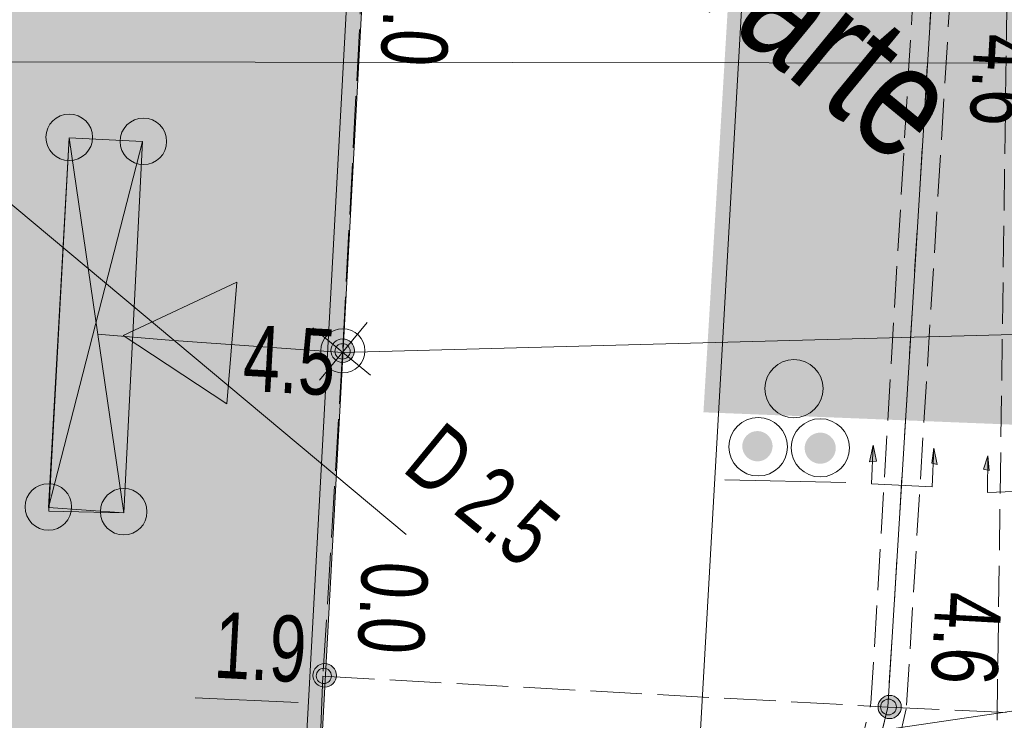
# Model space of a CAD drawing. Header units: metres. Extents: x -740 to 758, y -633 to 854.
# Tile 194 of 256: x -352.16 to -344.2, y 234.36 to 240.02. Entities that reach past the tile are written whole.
import ezdxf

# ---------------------------------------------------------------- set-up
doc = ezdxf.new("R2010")
doc.units = ezdxf.units.M
doc.header["$MEASUREMENT"] = 0
for name, pattern in [('333_125', [0.4576, 0.3328, -0.1248]), ('333_333', [0.6656, 0.3328, -0.3328]), ('416_125', [0.5408, 0.416, -0.1248])]:
    doc.linetypes.add(name, pattern=pattern)
for name, color, linetype in [('Grundkarte.LOVION', 7, 'Continuous'), ('Strom.LOVION', 7, 'Continuous'), ('StromBemass.LOVION', 7, 'Continuous'), ('Telko.LOVION', 7, 'Continuous'), ('ViewBounds.LOVION', 7, 'Continuous')]:
    doc.layers.add(name, color=color, linetype=linetype)
doc.styles.add('ERSTELLTER_STIL_1', font='arial.ttf')

msp = doc.modelspace()

# ---------------------------------------------------------------- hatches: boundary and pattern name
at = {"layer": 'Grundkarte.LOVION', "linetype": 'Continuous', "lineweight": 18}
msp.add_hatch(color=254, dxfattribs=at).paths.add_polyline_path([(-365.906, 264.8289), (-367.3712, 233.5633), (-349.9164, 232.7872), (-348.2113, 264.0171)])
at = {"layer": 'Strom.LOVION', "linetype": 'Continuous', "lineweight": 18}
for color, points in [(34, [(-367.5462, 233.8418), (-349.789, 232.844), (-348.0775, 264.311), (-365.8451, 265.2634)]), (230, [(-312.615, 235.4884), (-345.1069, 262.1926), (-346.6337, 236.847)]), (49, [(-351.6095, 238.9489), (-351.5957, 238.968), (-351.5843, 238.9887), (-351.5757, 239.0107), (-351.5699, 239.0336), (-351.567, 239.057), (-351.5671, 239.0807), (-351.5702, 239.1041), (-351.5761, 239.1269), (-351.5849, 239.1488), (-351.5963, 239.1695), (-351.6102, 239.1886), (-351.6265, 239.2057), (-351.6447, 239.2207), (-351.6647, 239.2333), (-351.6861, 239.2433), (-351.7086, 239.2505), (-351.7318, 239.2549), (-351.7553, 239.2563), (-351.7789, 239.2547), (-351.8021, 239.2502), (-351.8245, 239.2428), (-351.8458, 239.2327), (-351.8657, 239.22), (-351.8839, 239.2049), (-351.9, 239.1876), (-351.9138, 239.1685), (-351.9251, 239.1478), (-351.9337, 239.1258), (-351.9395, 239.1029), (-351.9424, 239.0794), (-351.9423, 239.0558), (-351.9393, 239.0324), (-351.9334, 239.0096), (-351.9246, 238.9876), (-351.9132, 238.967), (-351.8992, 238.9479), (-351.883, 238.9308), (-351.8648, 238.9158), (-351.8448, 238.9032), (-351.8234, 238.8932), (-351.8009, 238.886), (-351.7777, 238.8816), (-351.7541, 238.8802), (-351.7306, 238.8818), (-351.7074, 238.8863), (-351.6849, 238.8937), (-351.6636, 238.9038), (-351.6437, 238.9165), (-351.6256, 238.9316)]), (49, [(-351.0111, 238.9163), (-350.9973, 238.9354), (-350.986, 238.9561), (-350.9774, 238.9781), (-350.9716, 239.0009), (-350.9687, 239.0243), (-350.9688, 239.0479), (-350.9718, 239.0713), (-350.9777, 239.0941), (-350.9865, 239.116), (-350.9979, 239.1366), (-351.0118, 239.1556), (-351.028, 239.1727), (-351.0462, 239.1877), (-351.0662, 239.2003), (-351.0875, 239.2102), (-351.11, 239.2174), (-351.1331, 239.2218), (-351.1567, 239.2232), (-351.1802, 239.2216), (-351.2033, 239.2171), (-351.2257, 239.2098), (-351.247, 239.1997), (-351.2669, 239.187), (-351.285, 239.1719), (-351.3011, 239.1547), (-351.3149, 239.1356), (-351.3261, 239.1149), (-351.3347, 239.0929), (-351.3405, 239.0701), (-351.3434, 239.0467), (-351.3433, 239.0231), (-351.3403, 238.9997), (-351.3344, 238.9769), (-351.3256, 238.955), (-351.3142, 238.9344), (-351.3003, 238.9154), (-351.2841, 238.8983), (-351.2659, 238.8833), (-351.246, 238.8707), (-351.2246, 238.8608), (-351.2022, 238.8536), (-351.179, 238.8492), (-351.1555, 238.8478), (-351.1319, 238.8494), (-351.1088, 238.8539), (-351.0864, 238.8612), (-351.0651, 238.8713), (-351.0453, 238.884), (-351.0271, 238.8991)]), (194, [(-345.8177, 236.9599), (-345.8085, 236.9727), (-345.8009, 236.9866), (-345.7951, 237.0013), (-345.7913, 237.0166), (-345.7893, 237.0323), (-345.7894, 237.0481), (-345.7914, 237.0637), (-345.7954, 237.079), (-345.8012, 237.0937), (-345.8089, 237.1075), (-345.8182, 237.1202), (-345.8291, 237.1317), (-345.8413, 237.1417), (-345.8546, 237.1502), (-345.8689, 237.1568), (-345.884, 237.1617), (-345.8995, 237.1646), (-345.9152, 237.1655), (-345.931, 237.1645), (-345.9465, 237.1615), (-345.9615, 237.1565), (-345.9758, 237.1498), (-345.9891, 237.1413), (-346.0012, 237.1312), (-346.012, 237.1196), (-346.0212, 237.1068), (-346.0288, 237.093), (-346.0346, 237.0783), (-346.0384, 237.0629), (-346.0404, 237.0473), (-346.0403, 237.0315), (-346.0383, 237.0158), (-346.0343, 237.0005), (-346.0284, 236.9859), (-346.0208, 236.9721), (-346.0115, 236.9593), (-346.0006, 236.9478), (-345.9884, 236.9378), (-345.9751, 236.9294), (-345.9608, 236.9227), (-345.9457, 236.9179), (-345.9302, 236.915), (-345.9144, 236.914), (-345.8987, 236.9151), (-345.8832, 236.9181), (-345.8682, 236.923), (-345.8539, 236.9298), (-345.8406, 236.9383), (-345.8285, 236.9484)]), (194, [(-346.1034, 236.4954), (-346.0945, 236.5078), (-346.0871, 236.5213), (-346.0815, 236.5356), (-346.0777, 236.5505), (-346.0759, 236.5657), (-346.0759, 236.581), (-346.0779, 236.5962), (-346.0818, 236.6111), (-346.0874, 236.6253), (-346.0949, 236.6387), (-346.1039, 236.6511), (-346.1145, 236.6623), (-346.1263, 236.672), (-346.1393, 236.6802), (-346.1532, 236.6867), (-346.1678, 236.6914), (-346.1829, 236.6942), (-346.1982, 236.6951), (-346.2135, 236.6941), (-346.2286, 236.6912), (-346.2431, 236.6864), (-346.257, 236.6798), (-346.2699, 236.6715), (-346.2817, 236.6617), (-346.2922, 236.6505), (-346.3011, 236.6381), (-346.3085, 236.6246), (-346.3141, 236.6103), (-346.3179, 236.5955), (-346.3197, 236.5802), (-346.3197, 236.5649), (-346.3177, 236.5497), (-346.3139, 236.5348), (-346.3082, 236.5206), (-346.3007, 236.5072), (-346.2917, 236.4948), (-346.2811, 236.4836), (-346.2693, 236.4739), (-346.2563, 236.4657), (-346.2424, 236.4592), (-346.2278, 236.4545), (-346.2127, 236.4517), (-346.1974, 236.4508), (-346.1821, 236.4518), (-346.167, 236.4547), (-346.1525, 236.4595), (-346.1386, 236.4661), (-346.1257, 236.4744), (-346.1139, 236.4842)]), (194, [(-345.5936, 236.4774), (-345.5844, 236.4901), (-345.5768, 236.504), (-345.5711, 236.5187), (-345.5672, 236.534), (-345.5653, 236.5496), (-345.5653, 236.5654), (-345.5674, 236.581), (-345.5713, 236.5963), (-345.5772, 236.6109), (-345.5848, 236.6247), (-345.5941, 236.6374), (-345.605, 236.6489), (-345.6172, 236.6589), (-345.6305, 236.6673), (-345.6448, 236.674), (-345.6598, 236.6788), (-345.6753, 236.6817), (-345.691, 236.6827), (-345.7068, 236.6816), (-345.7223, 236.6786), (-345.7372, 236.6737), (-345.7515, 236.6669), (-345.7648, 236.6584), (-345.7769, 236.6483), (-345.7876, 236.6368), (-345.7969, 236.624), (-345.8044, 236.6102), (-345.8102, 236.5955), (-345.8141, 236.5802), (-345.816, 236.5646), (-345.8159, 236.5488), (-345.8139, 236.5332), (-345.8099, 236.5179), (-345.8041, 236.5033), (-345.7964, 236.4895), (-345.7871, 236.4767), (-345.7763, 236.4653), (-345.7641, 236.4553), (-345.7508, 236.4469), (-345.7365, 236.4402), (-345.7215, 236.4354), (-345.706, 236.4325), (-345.6902, 236.4315), (-345.6745, 236.4326), (-345.659, 236.4356), (-345.644, 236.4405), (-345.6298, 236.4472), (-345.6165, 236.4557), (-345.6044, 236.4658)]), (49, [(-351.7781, 235.9633), (-351.7643, 235.9824), (-351.753, 236.0031), (-351.7444, 236.025), (-351.7386, 236.0479), (-351.7357, 236.0713), (-351.7358, 236.0948), (-351.7388, 236.1182), (-351.7448, 236.141), (-351.7535, 236.1629), (-351.7649, 236.1835), (-351.7788, 236.2026), (-351.795, 236.2197), (-351.8132, 236.2347), (-351.8332, 236.2472), (-351.8545, 236.2572), (-351.877, 236.2644), (-351.9002, 236.2687), (-351.9237, 236.2701), (-351.9472, 236.2686), (-351.9703, 236.2641), (-351.9927, 236.2567), (-352.014, 236.2466), (-352.0339, 236.2339), (-352.052, 236.2189), (-352.0681, 236.2016), (-352.0819, 236.1825), (-352.0932, 236.1618), (-352.1018, 236.1399), (-352.1076, 236.117), (-352.1104, 236.0936), (-352.1104, 236.0701), (-352.1073, 236.0467), (-352.1014, 236.0239), (-352.0927, 236.002), (-352.0812, 235.9814), (-352.0673, 235.9623), (-352.0511, 235.9452), (-352.0329, 235.9303), (-352.013, 235.9177), (-351.9916, 235.9077), (-351.9692, 235.9005), (-351.946, 235.8962), (-351.9225, 235.8948), (-351.899, 235.8963), (-351.8758, 235.9008), (-351.8534, 235.9082), (-351.8321, 235.9183), (-351.8123, 235.931), (-351.7942, 235.946)]), (49, [(-351.17, 235.9249), (-351.1562, 235.9441), (-351.1449, 235.9648), (-351.1363, 235.9867), (-351.1305, 236.0096), (-351.1276, 236.033), (-351.1277, 236.0566), (-351.1307, 236.08), (-351.1367, 236.1028), (-351.1454, 236.1248), (-351.1568, 236.1454), (-351.1708, 236.1644), (-351.187, 236.1816), (-351.2052, 236.1965), (-351.2252, 236.2091), (-351.2465, 236.2191), (-351.269, 236.2263), (-351.2922, 236.2307), (-351.3157, 236.2321), (-351.3393, 236.2305), (-351.3624, 236.226), (-351.3848, 236.2187), (-351.4061, 236.2085), (-351.426, 236.1958), (-351.4442, 236.1807), (-351.4602, 236.1635), (-351.4741, 236.1444), (-351.4854, 236.1237), (-351.494, 236.1017), (-351.4998, 236.0788), (-351.5026, 236.0554), (-351.5026, 236.0318), (-351.4995, 236.0084), (-351.4936, 235.9856), (-351.4848, 235.9637), (-351.4734, 235.9431), (-351.4595, 235.924), (-351.4433, 235.9069), (-351.425, 235.8919), (-351.4051, 235.8793), (-351.3837, 235.8693), (-351.3613, 235.8621), (-351.3381, 235.8578), (-351.3145, 235.8564), (-351.291, 235.8579), (-351.2678, 235.8624), (-351.2454, 235.8698), (-351.2241, 235.8799), (-351.2042, 235.8926), (-351.1861, 235.9077)])]:
    msp.add_hatch(color=color, dxfattribs=at).paths.add_polyline_path(points)
at = {"layer": 'Strom.LOVION', "linetype": 'Continuous', "lineweight": 13}
for points in [[(-345.263, 236.582), (-345.294, 236.4459), (-345.2354, 236.4517)], [(-344.7728, 236.556), (-344.7906, 236.436), (-344.7452, 236.4257)], [(-344.3382, 236.4951), (-344.3721, 236.3883), (-344.3268, 236.3779)]]:
    msp.add_hatch(color=7, dxfattribs=at).paths.add_polyline_path(points)
at = {"layer": 'StromBemass.LOVION', "linetype": 'Continuous', "lineweight": 13}
for points in [[(-349.4734, 237.285), (-349.4664, 237.2947), (-349.4607, 237.3052), (-349.4563, 237.3163), (-349.4534, 237.3278), (-349.4519, 237.3397), (-349.452, 237.3516), (-349.4535, 237.3635), (-349.4565, 237.375), (-349.4609, 237.3861), (-349.4667, 237.3966), (-349.4738, 237.4062), (-349.482, 237.4149), (-349.4912, 237.4225), (-349.5013, 237.4288), (-349.5121, 237.4339), (-349.5235, 237.4376), (-349.5352, 237.4398), (-349.5472, 237.4405), (-349.5591, 237.4397), (-349.5708, 237.4374), (-349.5822, 237.4337), (-349.5929, 237.4286), (-349.603, 237.4221), (-349.6122, 237.4145), (-349.6203, 237.4057), (-349.6273, 237.3961), (-349.633, 237.3856), (-349.6374, 237.3745), (-349.6403, 237.3629), (-349.6418, 237.351), (-349.6418, 237.3391), (-349.6402, 237.3272), (-349.6372, 237.3157), (-349.6328, 237.3046), (-349.627, 237.2942), (-349.6199, 237.2845), (-349.6117, 237.2758), (-349.6025, 237.2682), (-349.5924, 237.2619), (-349.5816, 237.2568), (-349.5702, 237.2532), (-349.5585, 237.251), (-349.5466, 237.2503), (-349.5346, 237.2511), (-349.5229, 237.2533), (-349.5116, 237.2571), (-349.5008, 237.2622), (-349.4907, 237.2686), (-349.4815, 237.2763)], [(-349.5002, 237.2999), (-349.4956, 237.3063), (-349.4919, 237.3131), (-349.4891, 237.3204), (-349.4872, 237.3279), (-349.4862, 237.3356), (-349.4862, 237.3434), (-349.4872, 237.3512), (-349.4892, 237.3587), (-349.4921, 237.3659), (-349.4959, 237.3727), (-349.5005, 237.379), (-349.5058, 237.3847), (-349.5118, 237.3896), (-349.5184, 237.3938), (-349.5255, 237.3971), (-349.5329, 237.3995), (-349.5406, 237.4009), (-349.5483, 237.4014), (-349.5561, 237.4009), (-349.5638, 237.3994), (-349.5712, 237.3969), (-349.5782, 237.3936), (-349.5848, 237.3894), (-349.5907, 237.3844), (-349.5961, 237.3787), (-349.6006, 237.3724), (-349.6043, 237.3656), (-349.6072, 237.3583), (-349.6091, 237.3508), (-349.6101, 237.343), (-349.61, 237.3352), (-349.609, 237.3275), (-349.6071, 237.32), (-349.6042, 237.3127), (-349.6004, 237.3059), (-349.5958, 237.2996), (-349.5905, 237.294), (-349.5844, 237.289), (-349.5778, 237.2849), (-349.5708, 237.2816), (-349.5634, 237.2792), (-349.5557, 237.2778), (-349.5479, 237.2773), (-349.5402, 237.2778), (-349.5325, 237.2793), (-349.5251, 237.2817), (-349.5181, 237.2851), (-349.5115, 237.2893), (-349.5055, 237.2943)], [(-349.6189, 234.6613), (-349.6119, 234.671), (-349.6062, 234.6815), (-349.6018, 234.6926), (-349.5989, 234.7041), (-349.5974, 234.716), (-349.5975, 234.7279), (-349.599, 234.7397), (-349.602, 234.7512), (-349.6064, 234.7623), (-349.6122, 234.7727), (-349.6193, 234.7824), (-349.6274, 234.791), (-349.6367, 234.7986), (-349.6467, 234.8049), (-349.6575, 234.81), (-349.6689, 234.8136), (-349.6806, 234.8158), (-349.6925, 234.8165), (-349.7044, 234.8158), (-349.7161, 234.8135), (-349.7274, 234.8098), (-349.7382, 234.8047), (-349.7482, 234.7982), (-349.7574, 234.7906), (-349.7655, 234.7819), (-349.7725, 234.7722), (-349.7782, 234.7618), (-349.7826, 234.7507), (-349.7855, 234.7391), (-349.787, 234.7273), (-349.7869, 234.7154), (-349.7854, 234.7035), (-349.7824, 234.692), (-349.778, 234.6809), (-349.7722, 234.6705), (-349.7651, 234.6609), (-349.757, 234.6522), (-349.7478, 234.6446), (-349.7377, 234.6383), (-349.7269, 234.6332), (-349.7155, 234.6296), (-349.7038, 234.6274), (-349.6919, 234.6267), (-349.68, 234.6275), (-349.6683, 234.6298), (-349.657, 234.6335), (-349.6462, 234.6386), (-349.6362, 234.645), (-349.627, 234.6526)], [(-349.6513, 234.678), (-349.6468, 234.6843), (-349.6431, 234.6911), (-349.6403, 234.6983), (-349.6384, 234.7058), (-349.6374, 234.7135), (-349.6374, 234.7212), (-349.6384, 234.7289), (-349.6404, 234.7364), (-349.6433, 234.7436), (-349.647, 234.7504), (-349.6516, 234.7567), (-349.6569, 234.7623), (-349.6629, 234.7672), (-349.6695, 234.7714), (-349.6765, 234.7746), (-349.6839, 234.777), (-349.6915, 234.7784), (-349.6992, 234.7789), (-349.707, 234.7784), (-349.7146, 234.7769), (-349.7219, 234.7745), (-349.729, 234.7712), (-349.7355, 234.767), (-349.7414, 234.762), (-349.7467, 234.7564), (-349.7513, 234.7501), (-349.755, 234.7433), (-349.7578, 234.7361), (-349.7597, 234.7285), (-349.7607, 234.7208), (-349.7606, 234.7131), (-349.7596, 234.7054), (-349.7577, 234.6979), (-349.7548, 234.6907), (-349.7511, 234.6839), (-349.7465, 234.6777), (-349.7412, 234.672), (-349.7352, 234.6671), (-349.7286, 234.663), (-349.7216, 234.6597), (-349.7142, 234.6573), (-349.7066, 234.6559), (-349.6988, 234.6554), (-349.6911, 234.6559), (-349.6835, 234.6574), (-349.6761, 234.6598), (-349.6691, 234.6632), (-349.6626, 234.6673), (-349.6566, 234.6723)], [(-349.6513, 234.678), (-349.6468, 234.6843), (-349.6431, 234.6911), (-349.6403, 234.6983), (-349.6384, 234.7058), (-349.6374, 234.7135), (-349.6374, 234.7212), (-349.6384, 234.7289), (-349.6404, 234.7364), (-349.6433, 234.7436), (-349.647, 234.7504), (-349.6516, 234.7567), (-349.6569, 234.7623), (-349.6629, 234.7672), (-349.6695, 234.7714), (-349.6765, 234.7746), (-349.6839, 234.777), (-349.6915, 234.7784), (-349.6992, 234.7789), (-349.707, 234.7784), (-349.7146, 234.7769), (-349.7219, 234.7745), (-349.729, 234.7712), (-349.7355, 234.767), (-349.7414, 234.762), (-349.7467, 234.7564), (-349.7513, 234.7501), (-349.755, 234.7433), (-349.7578, 234.7361), (-349.7597, 234.7285), (-349.7607, 234.7208), (-349.7606, 234.7131), (-349.7596, 234.7054), (-349.7577, 234.6979), (-349.7548, 234.6907), (-349.7511, 234.6839), (-349.7465, 234.6777), (-349.7412, 234.672), (-349.7352, 234.6671), (-349.7286, 234.663), (-349.7216, 234.6597), (-349.7142, 234.6573), (-349.7066, 234.6559), (-349.6988, 234.6554), (-349.6911, 234.6559), (-349.6835, 234.6574), (-349.6761, 234.6598), (-349.6691, 234.6632), (-349.6626, 234.6673), (-349.6566, 234.6723)], [(-349.6513, 234.678), (-349.6468, 234.6843), (-349.6431, 234.6911), (-349.6403, 234.6983), (-349.6384, 234.7058), (-349.6374, 234.7135), (-349.6374, 234.7212), (-349.6384, 234.7289), (-349.6404, 234.7364), (-349.6433, 234.7436), (-349.647, 234.7504), (-349.6516, 234.7567), (-349.6569, 234.7623), (-349.6629, 234.7672), (-349.6695, 234.7714), (-349.6765, 234.7746), (-349.6839, 234.777), (-349.6915, 234.7784), (-349.6992, 234.7789), (-349.707, 234.7784), (-349.7146, 234.7769), (-349.7219, 234.7745), (-349.729, 234.7712), (-349.7355, 234.767), (-349.7414, 234.762), (-349.7467, 234.7564), (-349.7513, 234.7501), (-349.755, 234.7433), (-349.7578, 234.7361), (-349.7597, 234.7285), (-349.7607, 234.7208), (-349.7606, 234.7131), (-349.7596, 234.7054), (-349.7577, 234.6979), (-349.7548, 234.6907), (-349.7511, 234.6839), (-349.7465, 234.6777), (-349.7412, 234.672), (-349.7352, 234.6671), (-349.7286, 234.663), (-349.7216, 234.6597), (-349.7142, 234.6573), (-349.7066, 234.6559), (-349.6988, 234.6554), (-349.6911, 234.6559), (-349.6835, 234.6574), (-349.6761, 234.6598), (-349.6691, 234.6632), (-349.6626, 234.6673), (-349.6566, 234.6723)], [(-345.0575, 234.4069), (-345.0506, 234.4165), (-345.0449, 234.4268), (-345.0406, 234.4378), (-345.0377, 234.4492), (-345.0363, 234.4609), (-345.0363, 234.4727), (-345.0378, 234.4844), (-345.0408, 234.4959), (-345.0452, 234.5068), (-345.0509, 234.5171), (-345.0578, 234.5267), (-345.0659, 234.5352), (-345.0751, 234.5427), (-345.085, 234.549), (-345.0957, 234.554), (-345.107, 234.5576), (-345.1186, 234.5598), (-345.1303, 234.5605), (-345.1421, 234.5597), (-345.1537, 234.5574), (-345.1649, 234.5538), (-345.1755, 234.5487), (-345.1855, 234.5424), (-345.1945, 234.5348), (-345.2026, 234.5262), (-345.2095, 234.5166), (-345.2151, 234.5063), (-345.2195, 234.4953), (-345.2223, 234.4839), (-345.2238, 234.4721), (-345.2238, 234.4603), (-345.2222, 234.4486), (-345.2193, 234.4372), (-345.2149, 234.4263), (-345.2092, 234.416), (-345.2022, 234.4064), (-345.1941, 234.3979), (-345.185, 234.3904), (-345.175, 234.3841), (-345.1643, 234.3791), (-345.1531, 234.3755), (-345.1415, 234.3733), (-345.1297, 234.3726), (-345.118, 234.3734), (-345.1064, 234.3756), (-345.0952, 234.3793), (-345.0845, 234.3844), (-345.0746, 234.3907), (-345.0655, 234.3983)], [(-345.0901, 234.426), (-345.0854, 234.4325), (-345.0815, 234.4396), (-345.0786, 234.4471), (-345.0766, 234.4548), (-345.0757, 234.4628), (-345.0757, 234.4708), (-345.0767, 234.4788), (-345.0787, 234.4866), (-345.0817, 234.494), (-345.0856, 234.5011), (-345.0904, 234.5075), (-345.0959, 234.5134), (-345.1021, 234.5185), (-345.1089, 234.5227), (-345.1161, 234.5261), (-345.1238, 234.5286), (-345.1317, 234.5301), (-345.1397, 234.5306), (-345.1477, 234.53), (-345.1556, 234.5285), (-345.1632, 234.526), (-345.1705, 234.5225), (-345.1772, 234.5182), (-345.1834, 234.5131), (-345.1889, 234.5072), (-345.1936, 234.5007), (-345.1974, 234.4937), (-345.2004, 234.4862), (-345.2023, 234.4784), (-345.2033, 234.4704), (-345.2033, 234.4624), (-345.2023, 234.4544), (-345.2002, 234.4467), (-345.1973, 234.4392), (-345.1934, 234.4322), (-345.1886, 234.4257), (-345.1831, 234.4199), (-345.1769, 234.4148), (-345.1701, 234.4105), (-345.1628, 234.4071), (-345.1552, 234.4046), (-345.1473, 234.4032), (-345.1393, 234.4027), (-345.1313, 234.4032), (-345.1234, 234.4047), (-345.1158, 234.4072), (-345.1085, 234.4107), (-345.1017, 234.415), (-345.0956, 234.4201)]]:
    msp.add_hatch(color=7, dxfattribs=at).paths.add_polyline_path(points)

# ---------------------------------------------------------------- linework, layer by layer
at = {"layer": 'Grundkarte.LOVION', "color": 8, "linetype": 'Continuous', "lineweight": 18}
for points in [[(-365.906, 264.8289), (-348.2113, 264.0171), (-349.9164, 232.7872), (-367.3712, 233.5633)], [(-346.9751, 228.7005), (-396.9295, 231.4714), (-395.7299, 252.4551), (-396.9295, 231.4714), (-346.9751, 228.7005), (-345.0719, 262.137)]]:
    msp.add_lwpolyline(points, close=True, dxfattribs=at)
at = {"layer": 'Strom.LOVION', "color": 34, "linetype": 'Continuous', "lineweight": 18}
msp.add_lwpolyline([(-367.5462, 233.8418), (-365.8451, 265.2634), (-348.0775, 264.311), (-349.789, 232.844)], close=True, dxfattribs=at)
at = {"layer": 'Strom.LOVION', "color": 9, "linetype": '333_333', "lineweight": 18}
msp.add_lwpolyline([(-344.785, 240.3084), (-345.1447, 234.4655), (-345.4814, 233.073), (-346.1918, 232.176), (-347.2177, 231.4846), (-348.5134, 231.284), (-354.4108, 231.4463), (-360.1976, 231.383), (-363.6837, 231.3673), (-366.0715, 231.6067), (-368.2717, 232.0418), (-369.8381, 232.4946), (-371.2253, 233.2308), (-373.7233, 235.957), (-374.4854, 236.7987), (-374.5501, 237.3096), (-374.1558, 241.5894), (-373.7092, 252.288), (-374.0643, 253.199), (-374.4361, 253.8277), (-379.0371, 255.2399), (-379.3728, 255.6504), (-379.4364, 255.9988)], dxfattribs=at)
at = {"layer": 'Strom.LOVION', "color": 194, "linetype": 'Continuous', "lineweight": 18}
for points in [[(-352.4703, 248.0248), (-348.997, 247.5664), (-348.9545, 247.5853), (-346.7193, 247.0945), (-345.4831, 246.24), (-344.7981, 244.977), (-344.4892, 243.0269), (-344.785, 240.3084), (-345.1447, 234.4655), (-345.4814, 233.073), (-346.1918, 232.176), (-347.2177, 231.4846), (-348.5134, 231.284), (-354.4108, 231.4463), (-360.1976, 231.383), (-363.6837, 231.3673), (-366.0715, 231.6067), (-368.2717, 232.0418)], [(-323.5581, 244.4823), (-323.6109, 244.418), (-338.5081, 237.6266), (-349.5479, 237.3305), (-350.9467, 237.4302), (-351.5276, 237.4768)]]:
    msp.add_lwpolyline(points, dxfattribs=at)
at = {"layer": 'Strom.LOVION', "color": 7, "linetype": '333_125', "lineweight": 13}
for points in [[(-368.2274, 232.1939), (-366.0566, 231.7559), (-363.6687, 231.5165), (-360.1987, 231.5454), (-354.3959, 231.5955), (-348.5277, 231.4304), (-347.2613, 231.6281), (-346.3071, 232.2977), (-345.6203, 233.1333), (-345.2807, 234.4965), (-344.9342, 240.3234), (-344.6357, 240.2935), (-344.9955, 234.4505), (-345.3397, 232.9834), (-346.0925, 232.0675), (-347.1581, 231.3279), (-348.499, 231.1376), (-354.4097, 231.2839), (-360.1833, 231.2366), (-363.6854, 231.2341), (-366.0865, 231.4574), (-368.3027, 231.9058)], [(-370.2807, 232.1853), (-367.6128, 231.5003), (-364.7411, 230.9979), (-362.7028, 230.8573), (-359.0015, 230.9384), (-356.5365, 231.1202), (-353.144, 231.1859), (-349.4284, 231.1207), (-347.3137, 231.1057), (-346.1248, 231.3402), (-345.1046, 232.0902), (-344.485, 233.0079), (-344.2625, 234.3597), (-344.1823, 240.19)]]:
    msp.add_lwpolyline(points, dxfattribs=at)
at = {"layer": 'Strom.LOVION', "color": 49, "linetype": 'Continuous', "lineweight": 18}
for points in [[(-351.7568, 239.0652), (-351.1627, 239.0346), (-351.3128, 236.0348), (-351.9229, 236.0786)], [(-350.4825, 236.914), (-351.3198, 237.4676), (-350.4013, 237.8973)]]:
    msp.add_lwpolyline(points, close=True, dxfattribs=at)
for points in [[(-351.1627, 239.0346), (-351.9229, 236.0786)], [(-351.7568, 239.0652), (-351.3128, 236.0348)]]:
    msp.add_lwpolyline(points, dxfattribs=at)
at = {"layer": 'Strom.LOVION', "color": 7, "linetype": 'Continuous', "lineweight": 13}
for points in [[(-351.7568, 239.0652), (-351.1627, 239.0346), (-351.3128, 236.0348), (-351.9201, 236.0493)], [(-345.263, 236.582), (-345.2354, 236.4517), (-345.294, 236.4459)], [(-344.7728, 236.556), (-344.7452, 236.4257), (-344.7906, 236.436)], [(-344.3382, 236.4951), (-344.3268, 236.3779), (-344.3721, 236.3883)]]:
    msp.add_lwpolyline(points, close=True, dxfattribs=at)
at = {"layer": 'Strom.LOVION', "color": 9, "linetype": 'Continuous', "lineweight": 18}
for points in [[(-349.7889, 237.5286), (-349.3229, 237.1456)], [(-349.7889, 237.5286), (-349.3229, 237.1456)], [(-349.7328, 237.1055), (-349.3498, 237.5715)], [(-349.7328, 237.1055), (-349.3498, 237.5715)]]:
    msp.add_lwpolyline(points, dxfattribs=at)
at = {"layer": 'Strom.LOVION', "color": 7, "linetype": 'Continuous', "lineweight": 13}
for points in [[(-345.2768, 236.2703), (-345.263, 236.582)], [(-344.7866, 236.2443), (-344.7728, 236.556)], [(-344.3389, 236.1994), (-344.3382, 236.4951)], [(-346.4622, 236.3022), (-345.4846, 236.2795)], [(-345.2768, 236.2703), (-344.7866, 236.2443)], [(-344.3389, 236.1994), (-343.8383, 236.2188)]]:
    msp.add_lwpolyline(points, dxfattribs=at)
at = {"layer": 'Strom.LOVION', "color": 49, "linetype": 'Continuous', "lineweight": 18}
for centre, radius in [((-351.7547, 239.0682), 0.188), ((-351.1561, 239.0355), 0.1877), ((-351.9231, 236.0825), 0.1877), ((-351.3151, 236.0442), 0.1879)]:
    msp.add_circle(centre, radius, dxfattribs=at)
at = {"layer": 'Strom.LOVION', "color": 9, "linetype": 'Continuous', "lineweight": 18}
msp.add_circle((-349.5455, 237.3441), 0.1784, dxfattribs=at)
msp.add_circle((-349.5455, 237.3441), 0.1784, dxfattribs=at)
at = {"layer": 'Strom.LOVION', "color": 7, "linetype": 'Continuous', "lineweight": 13}
for centre, radius in [((-345.9027, 237.0381), 0.2349), ((-346.1916, 236.5687), 0.2362), ((-345.6899, 236.5598), 0.2351)]:
    msp.add_circle(centre, radius, dxfattribs=at)
at = {"layer": 'StromBemass.LOVION', "color": 7, "linetype": '416_125', "lineweight": 13}
for points in [[(-347.6619, 264.2925), (-348.0775, 264.311), (-348.6341, 254.1337), (-348.997, 247.5664), (-349.0638, 246.4367), (-349.1221, 245.2192), (-349.2288, 243.2876), (-349.3004, 242.0541), (-349.3039, 241.7877), (-349.3829, 240.4796), (-349.5479, 237.3305), (-349.7058, 234.7141), (-349.789, 232.844), (-350.2101, 225.0592), (-351.4255, 202.8768), (-352.5174, 182.9085), (-303.0882, 180.2193)], [(-349.7058, 234.7141), (-345.1447, 234.4655), (-344.1057, 234.4193)]]:
    msp.add_lwpolyline(points, dxfattribs=at)
at = {"layer": 'StromBemass.LOVION', "color": 7, "linetype": 'Continuous', "lineweight": 13}
msp.add_lwpolyline([(-350.738, 234.5393), (-349.9068, 234.5024)], dxfattribs=at)
for centre, radius in [((-349.5469, 237.3454), 0.0951), ((-349.5481, 237.3393), 0.062), ((-349.6922, 234.7216), 0.0949), ((-349.699, 234.7172), 0.0617), ((-349.699, 234.7172), 0.0617), ((-349.699, 234.7172), 0.0617), ((-345.13, 234.4665), 0.0939), ((-345.1395, 234.4666), 0.0639)]:
    msp.add_circle(centre, radius, dxfattribs=at)
at = {"layer": 'Telko.LOVION', "color": 7, "linetype": 'Continuous', "lineweight": 13}
msp.add_lwpolyline([(-349.0345, 235.8586), (-359.802, 244.8696), (-360.3339, 249.8569)], dxfattribs=at)
at = {"layer": 'Telko.LOVION', "color": 1, "linetype": 'Continuous', "lineweight": 18}
msp.add_lwpolyline([(-316.3109, 238.526), (-348.9587, 233.7232), (-350.0127, 233.6201)], dxfattribs=at)
at = {"layer": 'ViewBounds.LOVION', "color": 1, "linetype": 'Continuous', "lineweight": 18}
msp.add_lwpolyline([(528.3785, 238.3994), (527.8521, -123.8374), (-505.5615, -122.3356), (-505.0351, 239.9011)], close=True, dxfattribs=at)

# ---------------------------------------------------------------- texts
at = {"layer": 'Strom.LOVION', "color": 1, "linetype": 'Continuous', "lineweight": 18, "insert": (-349.0823, 236.3732), "char_height": 0.533546, "attachment_point": 7, "rotation": 320.58413, "style": 'ERSTELLTER_STIL_1'}
msp.add_mtext('{\\A1;\\W0.71557x;D 2.5}', dxfattribs=at)
at = {"layer": 'StromBemass.LOVION', "color": 7, "linetype": 'Continuous', "lineweight": 13, "attachment_point": 7, "style": 'ERSTELLTER_STIL_1'}
for s, insert, char_height, rotation in [('{\\A1;\\W0.71558x;0.0}', (-349.2084, 240.3996), 0.533545, 266.88334), ('{\\A1;\\W0.71558x;4.6}', (-344.4509, 239.9128), 0.533545, 266.88334), ('{\\A1;\\W0.71558x;4.5}', (-350.3609, 237.0147), 0.533546, 356.88293), ('{\\A1;\\W0.71557x;0.0}', (-349.3944, 235.6525), 0.533549, 266.87461), ('{\\A1;\\W0.71557x;4.6}', (-344.7636, 235.4045), 0.533549, 266.87461), ('{\\A1;\\W0.71558x;1.9}', (-350.5957, 234.6971), 0.533546, 356.88293)]:
    msp.add_mtext(s, dxfattribs=dict(at, insert=insert, char_height=char_height, rotation=rotation))
at = {"layer": 'Telko.LOVION', "color": 220, "linetype": 'Continuous', "lineweight": 18, "insert": (-356.6161, 248.3018), "char_height": 0.915257, "attachment_point": 7, "rotation": 320.58413, "style": 'ERSTELLTER_STIL_1'}
msp.add_mtext('{\\A1;\\W0.80002x;WSW UW Möbeck 110 kV Warte}', dxfattribs=at)

doc.saveas('drawing.dxf')
